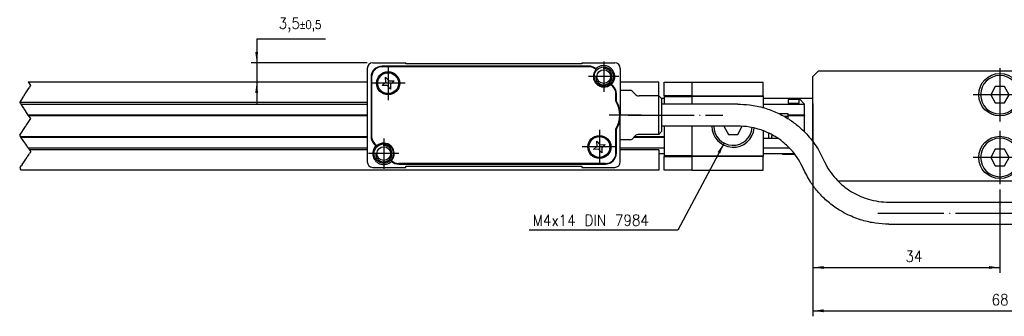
# Model space of a CAD drawing. Header units: millimetres. Extents: x -85 to 1403, y -72 to 348.
# Tile 5 of 9: x 213 to 392, y 137 to 191. Entities that reach past the tile are written whole.
import ezdxf

# ---------------------------------------------------------------- set-up
doc = ezdxf.new("R2010")
doc.units = ezdxf.units.MM
doc.linetypes.add('DOT_CENTER', pattern=[14, 12, -1, 0, -1])
doc.layers.add('1', color=7, linetype='Continuous')
doc.styles.add('CONVERTER_11', font='txt.shx', dxfattribs={"width": 0.9})
doc.dimstyles.new('ME10_DIM_39', dxfattribs={"dimtxt": 2, "dimasz": 2, "dimexe": 1, "dimexo": 1, "dimgap": 1, "dimtad": 1, "dimdsep": 46, "dimtxsty": 'CONVERTER_11', "dimsah": 1, "dimcen": 0.09, "dimclrd": 2, "dimclre": 2, "dimclrt": 2, "dimadec": 0, "dimazin": 0, "dimtfac": 1, "dimtdec": 4, "dimtix": 1, "dimtmove": 0, "dimatfit": 3, "dimfxl": 1, "dimtolj": 1, "dimtzin": 0, "dimarcsym": 0})
doc.dimstyles.new('ME10_DIM_40', dxfattribs={"dimtxt": 2, "dimasz": 2, "dimexe": 1, "dimexo": 1, "dimgap": 1, "dimtad": 1, "dimdsep": 46, "dimtxsty": 'CONVERTER_11', "dimsah": 1, "dimcen": 0.09, "dimclrd": 2, "dimclre": 2, "dimclrt": 2, "dimadec": 0, "dimazin": 0, "dimtfac": 1, "dimtdec": 4, "dimtix": 1, "dimtmove": 0, "dimatfit": 3, "dimfxl": 1, "dimtolj": 1, "dimtzin": 0, "dimarcsym": 0})
doc.dimstyles.new('ME10_DIM_41', dxfattribs={"dimtxt": 2, "dimasz": 2, "dimexe": 1, "dimexo": 1, "dimgap": 1, "dimtad": 1, "dimtih": 1, "dimtoh": 1, "dimdsep": 46, "dimtxsty": 'CONVERTER_11', "dimsah": 1, "dimcen": 0.09, "dimclrd": 2, "dimclre": 2, "dimclrt": 2, "dimadec": 0, "dimazin": 0, "dimtol": 1, "dimtp": 0.5, "dimtm": 0.5, "dimtfac": 0.75, "dimtdec": 0, "dimtix": 1, "dimtmove": 1, "dimatfit": 3, "dimfxl": 1, "dimtolj": 1, "dimtzin": 0, "dimarcsym": 0})
doc.dimstyles.get("Standard").update_dxf_attribs({"dimtxt": 0.18, "dimasz": 0.18, "dimexe": 0.18, "dimexo": 0.0625, "dimgap": 0.09, "dimtad": 0, "dimtih": 1, "dimtoh": 1, "dimdec": 4, "dimzin": 0, "dimdsep": 46, "dimtxsty": 'Standard', "dimcen": 0.09, "dimadec": 0, "dimazin": 0, "dimtfac": 1, "dimtdec": 4, "dimtofl": 0, "dimtmove": 0, "dimatfit": 3, "dimfxl": 1, "dimtolj": 1, "dimtzin": 0, "dimarcsym": 0})

# ---------------------------------------------------------------- blocks, each defined once
blk = doc.blocks.new('FLEJE_REGLA_EXPOSED_ABS_GUIADA_1__73', base_point=(29, 166.9))
at = {"color": 2, "linetype": 'DOT_CENTER'}
for p, q in [((212.91, 176.38), (212.82, 176.25)), ((212.82, 176.25), (212.85, 176.2)), ((212.85, 176.2), (212.99, 176)), ((213.16, 176.75), (212.91, 176.38)), ((212.99, 176), (213.05, 175.9)), ((213.15, 175.75), (213.05, 175.9)), ((213.32, 175.5), (213.15, 175.75)), ((213.26, 176.9), (213.16, 176.75)), ((213.52, 175.2), (213.32, 175.5)), ((213.69, 174.95), (213.52, 175.2)), ((213.85, 174.7), (213.69, 174.95)), ((214.39, 173.9), (213.85, 174.7)), ((214.39, 173.9), (214.42, 173.85)), ((214.82, 173.25), (214.42, 173.85)), ((213.86, 171.8), (213.93, 171.9)), ((213.93, 171.9), (213.99, 172)), ((213.99, 172), (214.82, 173.25)), ((212.82, 170.25), (213.86, 171.8)), ((213.02, 169.95), (212.82, 170.25)), ((213.02, 169.95), (213.05, 169.9)), ((213.59, 169.1), (213.05, 169.9)), ((213.75, 168.85), (213.59, 169.1)), ((213.92, 168.6), (213.75, 168.85)), ((214.12, 168.3), (213.92, 168.6)), ((214.29, 168.05), (214.12, 168.3)), ((214.39, 167.9), (214.29, 168.05)), ((214.39, 167.9), (214.45, 167.8)), ((214.45, 167.8), (214.59, 167.6)), ((214.59, 167.6), (214.71, 167.42)), ((214.69, 167.05), (214.59, 166.9)), ((214.82, 167.25), (214.69, 167.05)), ((214.71, 167.42), (214.82, 167.25))]:
    blk.add_line(p, q, dxfattribs=at)
at = {"color": 7, "linetype": 'Continuous'}
for p, q in [((213.05, 175.9), (276, 175.9)), ((330, 176.9), (329.5, 176.9)), ((330, 175.9), (329.5, 175.9)), ((343.34, 175.9), (330, 175.9)), ((354.5, 176.9), (348, 176.9)), ((348, 175.9), (355.5, 175.9)), ((352.51, 176.75), (352.51, 176.05)), ((354.51, 176.75), (352.51, 176.75)), ((352.51, 176.05), (354.51, 176.05)), ((355.5, 175.9), (354.5, 176.9)), ((354.51, 176.05), (354.51, 176.75)), ((355.5, 173.9), (355.5, 175.9)), ((276, 173.9), (214.39, 173.9)), ((214.42, 173.85), (276, 173.85)), ((352.5, 174.1), (350.99, 174.1)), ((352.5, 173.9), (352.5, 174.1)), ((352.5, 173.9), (352.5, 173.85)), ((355.5, 173.9), (352.5, 173.9)), ((352.5, 173.65), (352.5, 173.85)), ((352.5, 173.85), (355.5, 173.85)), ((352.5, 173.25), (352.5, 173.65)), ((355.5, 173.9), (355.5, 173.85)), ((355.5, 170.83), (355.5, 173.85)), ((276, 169.95), (213.02, 169.95)), ((213.05, 169.9), (276, 169.9)), ((324.5, 169.9), (330, 169.9)), ((330, 169.95), (324.55, 169.95)), ((348, 169.7), (350.62, 169.7)), ((276, 167.9), (214.39, 167.9)), ((330, 167.9), (322, 167.9)), ((329, 166.9), (330, 166.9)), ((352.77, 167.9), (348, 167.9)), ((348, 166.9), (353.63, 166.9))]:
    blk.add_line(p, q, dxfattribs=at)
blk = doc.blocks.new('DIN912_M4X45_TORNILLO__74', base_point=(425, 168.8))
at = {"color": 7, "linetype": 'Continuous'}
for p, q in [((425, 175), (425, 174.99)), ((425, 174.99), (425, 172.84)), ((425, 172.84), (425, 171.14)), ((425, 171.14), (425, 168.8))]:
    blk.add_line(p, q, dxfattribs=at)
blk = doc.blocks.new('DIN7984_M4X14_TORNILLO_1__75', base_point=(387.5, 174.1))
at = {"color": 7, "linetype": 'Continuous'}
for p, q in [((390.15, 179.1), (389.34, 177.6)), ((391.85, 179.1), (390.15, 179.1)), ((392.66, 177.6), (391.85, 179.1)), ((389.34, 177.6), (390.15, 176.1)), ((391.85, 176.1), (392.66, 177.6)), ((390.15, 176.1), (391.85, 176.1))]:
    blk.add_line(p, q, dxfattribs=at)
for start, end in [(0, 180), (180, 0)]:
    blk.add_arc((391, 177.6), 3.5, start, end, dxfattribs=at)
blk = doc.blocks.new('CARCASA_TENSOR__76', base_point=(357, 161.9))
at = {"color": 7, "linetype": 'Continuous'}
for p, q in [((358, 181.9), (357, 180.9)), ((357, 177), (357, 180.9)), ((424, 181.9), (358, 181.9)), ((425, 180.9), (424, 181.9)), ((425, 180.9), (425, 175)), ((357, 169.08), (357, 177)), ((425, 175), (425, 174.99)), ((425, 174.99), (425, 172.84)), ((425, 172.84), (425, 171.14)), ((425, 171.14), (425, 168.8)), ((425, 168.8), (425, 162.9)), ((424, 161.9), (425, 162.9)), ((424, 161.9), (361.58, 161.9))]:
    blk.add_line(p, q, dxfattribs=at)
for centre in [(391, 177.6), (391, 166.2)]:
    blk.add_circle(centre, 3.85, dxfattribs=at)
at = {"layer": '1', "color": 2, "linetype": 'DOT_CENTER'}
for p, q in [((391, 182.45), (391, 172.75)), ((395.85, 177.6), (386.15, 177.6)), ((391, 171.05), (391, 161.35)), ((395.85, 166.2), (386.15, 166.2))]:
    blk.add_line(p, q, dxfattribs=at)
blk = doc.blocks.new('TIRANTE_TENSOR__77', base_point=(349, 166.8))
at = {"color": 7, "linetype": 'Continuous'}
for p, q in [((351.5, 177), (351.4, 176.9)), ((351.5, 177), (357, 177)), ((357, 169.08), (357, 177)), ((352.5, 173.65), (351.83, 173.65)), ((352.5, 173.25), (352.5, 173.65)), ((349, 169.7), (349, 170.62)), ((349.89, 170.15), (349.5, 170.15)), ((349.5, 170.15), (349.5, 169.7)), ((351.4, 166.9), (351.5, 166.8)), ((351.5, 166.8), (353.71, 166.8))]:
    blk.add_line(p, q, dxfattribs=at)
blk = doc.blocks.new('DIN7984_M4X14_TORNILLO_1_1__78', base_point=(387.5, 162.7))
at = {"color": 7, "linetype": 'Continuous'}
for p, q in [((390.15, 167.7), (389.34, 166.2)), ((391.85, 167.7), (390.15, 167.7)), ((392.66, 166.2), (391.85, 167.7)), ((389.34, 166.2), (390.15, 164.7)), ((390.15, 164.7), (391.85, 164.7)), ((391.85, 164.7), (392.66, 166.2))]:
    blk.add_line(p, q, dxfattribs=at)
for start, end in [(0, 180), (180, 0)]:
    blk.add_arc((391, 166.2), 3.5, start, end, dxfattribs=at)
blk = doc.blocks.new('SUBCONJUNTO_TENSOR_REGLA_EXPOSED_TENSADA__79', base_point=(349, 161.9))
for name, p in [('CARCASA_TENSOR__76', (357, 161.9)), ('DIN7984_M4X14_TORNILLO_1__75', (387.5, 174.1)), ('TIRANTE_TENSOR__77', (349, 166.8)), ('DIN912_M4X45_TORNILLO__74', (425, 168.8)), ('DIN7984_M4X14_TORNILLO_1_1__78', (387.5, 162.7))]:
    blk.add_blockref(name, p)
blk = doc.blocks.new('BRIDA_SUPERIOR__80', base_point=(330, 166.5))
at = {"color": 7, "linetype": 'Continuous'}
for p, q in [((330, 177.3), (335, 177.3)), ((330, 177.3), (330, 175.9)), ((348, 177.3), (335, 177.3)), ((335, 177.3), (335, 175.9)), ((348, 177.3), (348, 175.25)), ((330, 171.9), (330, 166.5)), ((335, 171.9), (335, 166.5)), ((348, 171.05), (348, 166.5)), ((335, 166.5), (330, 166.5)), ((335, 166.5), (348, 166.5))]:
    blk.add_line(p, q, dxfattribs=at)
blk.add_arc((342.5, 171.9), 3.85, 180, 354.8524, dxfattribs=at)
blk = doc.blocks.new('DIN7984_M4X14_TORNILLO__81', base_point=(339, 168.4))
at = {"color": 7, "linetype": 'Continuous'}
for p, q in [((340.84, 171.9), (341.65, 170.4)), ((343.35, 170.4), (344.15, 171.88)), ((341.65, 170.4), (343.35, 170.4))]:
    blk.add_line(p, q, dxfattribs=at)
blk.add_arc((342.5, 171.9), 3.5, 180, 355.5813, dxfattribs=at)
blk = doc.blocks.new('BRIDA_INFERIOR__82', base_point=(330, 163.9))
at = {"color": 7, "linetype": 'Continuous'}
for p, q in [((330, 179.9), (335, 179.9)), ((330, 177.4), (330, 179.9)), ((335, 179.9), (335, 177.4)), ((335, 179.9), (348, 179.9)), ((348, 177.4), (348, 179.9)), ((330, 177.4), (330, 177.3)), ((335, 177.4), (330, 177.4)), ((330, 177.3), (330, 175.9)), ((335, 177.4), (348, 177.4)), ((348, 177.4), (348, 177.3)), ((348, 177.3), (348, 175.25)), ((330.65, 171.9), (330, 171.9)), ((330, 171.9), (330, 166.5)), ((338.65, 171.9), (338.35, 171.9)), ((339, 171.9), (338.65, 171.9)), ((340.25, 171.9), (339, 171.9)), ((348, 171.05), (348, 166.5)), ((330, 166.5), (330, 166.4)), ((348, 166.5), (348, 166.4)), ((330, 163.9), (330, 166.4)), ((330, 166.4), (335, 166.4)), ((348, 166.4), (335, 166.4)), ((335, 166.4), (335, 163.9)), ((348, 163.9), (348, 166.4)), ((335, 163.9), (330, 163.9)), ((335, 163.9), (348, 163.9))]:
    blk.add_line(p, q, dxfattribs=at)
blk = doc.blocks.new('SUBC_BRIDA_EXPOSED__83', base_point=(330, 163.9))
for name, p in [('BRIDA_INFERIOR__82', (330, 163.9)), ('BRIDA_SUPERIOR__80', (330, 166.5)), ('DIN7984_M4X14_TORNILLO__81', (339, 168.4))]:
    blk.add_blockref(name, p)
blk = doc.blocks.new('PERFIL_ALTO_EXPOSED__85', base_point=(30, 163.9))
at = {"color": 7, "linetype": 'Continuous'}
for p, q in [((276, 179.9), (214.39, 179.9)), ((329, 179.9), (322, 179.9)), ((329, 177.4), (329, 179.9)), ((329, 177.35), (329, 177.4)), ((329, 177), (329, 177.35)), ((276, 176.2), (212.85, 176.2)), ((329, 176.75), (329, 177)), ((329, 176.4), (329, 176.75)), ((329, 176.38), (329, 176.4)), ((329, 176.2), (329, 176.38)), ((329, 176), (329, 176.2)), ((329, 174.7), (329, 176)), ((329, 173.9), (329, 174.7)), ((329, 172), (329, 173.9)), ((329, 171.9), (329, 172)), ((329, 171.8), (329, 171.9)), ((329, 171.4), (329, 171.8)), ((329, 170.4), (329, 171.4)), ((276, 167.6), (214.59, 167.6)), ((329, 167.6), (322, 167.6)), ((329, 167.6), (329, 166.9)), ((329, 166.9), (329, 163.9)), ((329, 163.9), (213.05, 163.9))]:
    blk.add_line(p, q, dxfattribs=at)
at = {"color": 2, "linetype": 'DOT_CENTER'}
for p, q in [((214.39, 179.9), (214.49, 179.75)), ((214.49, 179.75), (214.72, 179.4)), ((214.69, 179.05), (214.6, 178.91)), ((214.69, 179.05), (214.82, 179.25)), ((214.82, 179.25), (214.72, 179.4)), ((213.33, 177), (213.56, 177.35)), ((213.65, 177.49), (213.56, 177.35)), ((213.65, 177.49), (213.95, 177.93)), ((213.95, 177.93), (214.31, 178.47)), ((214.31, 178.47), (214.6, 178.91)), ((212.91, 176.38), (212.82, 176.25)), ((212.82, 176.25), (212.85, 176.2)), ((212.85, 176.2), (212.99, 176)), ((213.16, 176.75), (212.91, 176.38)), ((212.99, 176), (213.05, 175.9)), ((213.15, 175.75), (213.05, 175.9)), ((213.32, 175.5), (213.15, 175.75)), ((213.26, 176.9), (213.16, 176.75)), ((213.26, 176.9), (213.33, 177)), ((213.52, 175.2), (213.32, 175.5)), ((213.69, 174.95), (213.52, 175.2)), ((213.85, 174.7), (213.69, 174.95)), ((214.39, 173.9), (213.85, 174.7)), ((214.39, 173.9), (214.42, 173.85)), ((214.82, 173.25), (214.42, 173.85)), ((213.86, 171.8), (213.93, 171.9)), ((213.93, 171.9), (213.99, 172)), ((213.99, 172), (214.82, 173.25)), ((212.82, 170.25), (213.86, 171.8)), ((213.02, 169.95), (212.82, 170.25)), ((213.02, 169.95), (213.05, 169.9)), ((213.59, 169.1), (213.05, 169.9)), ((213.75, 168.85), (213.59, 169.1)), ((213.92, 168.6), (213.75, 168.85)), ((214.12, 168.3), (213.92, 168.6)), ((214.29, 168.05), (214.12, 168.3)), ((214.39, 167.9), (214.29, 168.05)), ((214.29, 166.45), (214.53, 166.8)), ((214.39, 167.9), (214.45, 167.8)), ((214.45, 167.8), (214.59, 167.6)), ((214.53, 166.8), (214.59, 166.9)), ((214.59, 167.6), (214.71, 167.42)), ((214.69, 167.05), (214.59, 166.9)), ((214.82, 167.25), (214.69, 167.05)), ((214.71, 167.42), (214.82, 167.25)), ((212.93, 164.4), (213.16, 164.75)), ((213.25, 164.89), (213.16, 164.75)), ((213.25, 164.89), (213.55, 165.33)), ((213.55, 165.33), (213.91, 165.87)), ((213.91, 165.87), (214.2, 166.31)), ((214.29, 166.45), (214.2, 166.31)), ((212.93, 164.4), (212.82, 164.25)), ((212.82, 164.25), (212.95, 164.05)), ((213.05, 163.9), (212.95, 164.05))]:
    blk.add_line(p, q, dxfattribs=at)
blk = doc.blocks.new('CABEZA_REGLA_EXPOSED_1__86', base_point=(276, 154.07))
at = {"color": 7, "linetype": 'Continuous'}
for p, q in [((277, 183.4), (283, 183.4)), ((316.27, 182.8), (278.7, 182.8)), ((316.27, 182.7), (278.7, 182.7)), ((283, 183.2), (283, 183.4)), ((315, 183.2), (283, 183.2)), ((315, 183.4), (321, 183.4)), ((315, 183.4), (315, 183.2)), ((276, 182.4), (276, 165.4)), ((276.7, 180.8), (276.7, 170.03)), ((276.8, 180.8), (276.8, 170.03)), ((279.35, 180.78), (279.97, 180.12)), ((279.38, 179.87), (279.35, 180.78)), ((322, 182.4), (322, 178.4)), ((278.72, 179.25), (279.38, 179.87)), ((279.63, 179.28), (278.72, 179.25)), ((280.25, 178.62), (279.63, 179.28)), ((279.97, 180.12), (280.88, 180.15)), ((280.88, 180.15), (280.22, 179.53)), ((280.22, 179.53), (280.25, 178.62)), ((320.64, 179.12), (320.27, 179.49)), ((320.41, 179.49), (320.71, 179.19)), ((321.2, 176.42), (321.2, 177.77)), ((321.3, 176.45), (321.3, 177.77)), ((322, 178.4), (322, 173.9)), ((323.79, 178.4), (322, 178.4)), ((324.71, 177.69), (324.15, 178.25)), ((329, 177.4), (325.41, 177.4)), ((329, 177.35), (329, 177.4)), ((329.5, 176.9), (329, 177.4)), ((329, 177), (329, 177.35)), ((329, 176.75), (329, 177)), ((329, 176.4), (329, 176.75)), ((329, 176.38), (329, 176.4)), ((329, 176.2), (329, 176.38)), ((329, 176), (329, 176.2)), ((329, 174.7), (329, 176)), ((329.5, 176.9), (329.5, 173.9)), ((330, 175.9), (329.5, 175.9)), ((343.34, 175.9), (330, 175.9)), ((322, 169.4), (322, 173.9)), ((329, 173.9), (329, 174.7)), ((329, 172), (329, 173.9)), ((329.5, 173.9), (329.5, 170.9)), ((329, 171.9), (329, 172)), ((329, 171.8), (329, 171.9)), ((330, 171.9), (329.5, 171.9)), ((330.65, 171.9), (330, 171.9)), ((338.35, 171.9), (330.65, 171.9)), ((338.65, 171.9), (338.35, 171.9)), ((339, 171.9), (338.65, 171.9)), ((340.25, 171.9), (339, 171.9)), ((340.84, 171.9), (340.25, 171.9)), ((343.34, 171.9), (340.84, 171.9)), ((321.2, 167), (321.2, 171.38)), ((321.3, 167), (321.3, 171.35)), ((324.71, 170.11), (324.15, 169.55)), ((329, 170.4), (325.41, 170.4)), ((329, 171.4), (329, 171.8)), ((329, 170.4), (329, 171.4)), ((329.5, 170.9), (329, 170.4)), ((277.59, 168.31), (277.29, 168.61)), ((277.73, 168.31), (277.36, 168.68)), ((317.12, 167.65), (317.78, 168.27)), ((317.78, 168.27), (317.75, 169.18)), ((317.75, 169.18), (318.37, 168.52)), ((318.37, 168.52), (319.28, 168.55)), ((319.28, 168.55), (318.62, 167.93)), ((323.79, 169.4), (322, 169.4)), ((322, 165.4), (322, 169.4)), ((318.03, 167.68), (317.12, 167.65)), ((318.65, 167.02), (318.03, 167.68)), ((318.62, 167.93), (318.65, 167.02)), ((319.3, 165.1), (281.73, 165.1)), ((281.73, 165), (319.3, 165)), ((277, 164.4), (283, 164.4)), ((283, 164.6), (315, 164.6)), ((283, 164.4), (283, 164.6)), ((315, 164.6), (315, 164.4)), ((315, 164.4), (321, 164.4)), ((370.84, 158.07), (397.09, 158.07)), ((397.09, 154.07), (397.09, 158.07)), ((370.84, 154.07), (397.09, 154.07))]:
    blk.add_line(p, q, dxfattribs=at)
for centre, radius in [((319, 180.9), 1.75), ((279.8, 179.7), 2.1), ((279.8, 179.7), 1.9), ((319, 180.9), 1.25), ((318.2, 168.1), 2.1), ((279, 166.9), 1.75), ((318.2, 168.1), 1.9), ((279, 166.9), 1.25)]:
    blk.add_circle(centre, radius, dxfattribs=at)
for centre, radius, start, end in [((277, 182.4), 1, 90, 180), ((278.7, 180.8), 2, 90, 180), ((278.7, 180.8), 1.9, 90, 180), ((316.27, 180.8), 2, 49.0546, 90), ((316.27, 180.8), 1.9, 46.1691, 90), ((319, 180.9), 2, 315, 135.1434), ((321, 182.4), 1, 0, 90), ((319, 180.9), 1.9, 138.0289, 311.983), ((319.3, 177.77), 1.9, 0, 45), ((319.3, 177.77), 2, 0, 45), ((323.79, 177.9), 0.5, 45, 90), ((325.41, 178.4), 1, 225, 270), ((317, 173.9), 4.9, 328.9973, 31.0027), ((317, 173.9), 5, 0, 30.6834), ((317, 173.9), 5, 329.3166, 0), ((325.41, 169.4), 1, 90, 135), ((278.7, 170.03), 2, 180, 225), ((278.7, 170.03), 1.9, 180, 225), ((279, 166.9), 2, 135, 315.1434), ((279, 166.9), 1.9, 318.0289, 131.983), ((323.79, 169.9), 0.5, 270, 315), ((319.3, 167), 2, 270, 0), ((319.3, 167), 1.9, 270, 0), ((277, 165.4), 1, 180, 270), ((281.73, 167), 1.9, 226.1691, 270), ((281.73, 167), 2, 229.0546, 270), ((321, 165.4), 1, 270, 0)]:
    blk.add_arc(centre, radius, start, end, dxfattribs=at)
for points, knots in [([(343.34, 175.9), (344.06, 175.87), (345.7, 175.81), (348.13, 175.28), (350.55, 174.38), (352.61, 173.23), (354.59, 171.77), (356.39, 169.96), (357.9, 167.89), (358.61, 166.43), (358.92, 165.79)], [0, 0, 0, 0, 2.15213, 4.940557, 7.404167, 9.865227, 12.001447, 14.762895, 17.510173, 19.631958, 19.631958, 19.631958, 19.631958]), ([(355.26, 164.18), (354.99, 164.74), (354.44, 165.85), (353.28, 167.41), (351.95, 168.74), (350.51, 169.81), (348.94, 170.7), (347.24, 171.35), (345.32, 171.81), (344.05, 171.87), (343.34, 171.9)], [0, 0, 0, 0, 1.854065, 3.711082, 5.820544, 7.452888, 9.093822, 11.223598, 12.87218, 15.011673, 15.011673, 15.011673, 15.011673]), ([(358.92, 165.79), (359.2, 165.24), (359.74, 164.12), (360.81, 162.69), (362.11, 161.34), (363.53, 160.24), (365.25, 159.27), (367.01, 158.59), (368.95, 158.15), (370.21, 158.1), (370.84, 158.07)], [0, 0, 0, 0, 1.854065, 3.711082, 5.340213, 7.452892, 9.093827, 11.223602, 13.117239, 15.011842, 15.011842, 15.011842, 15.011842]), ([(370.84, 154.07), (370.02, 154.1), (368.37, 154.17), (365.85, 154.75), (363.54, 155.64), (361.39, 156.85), (359.52, 158.27), (357.87, 159.95), (356.39, 161.9), (355.67, 163.36), (355.26, 164.18)], [0, 0, 0, 0, 2.470864, 4.940772, 7.721207, 9.86523, 12.315819, 14.763112, 16.887771, 19.632171, 19.632171, 19.632171, 19.632171])]:
    blk.add_open_spline(points, degree=3, knots=knots, dxfattribs=at)
at = {"layer": '1', "color": 2, "linetype": 'DOT_CENTER'}
for p, q in [((279.8, 182.8), (279.8, 176.6)), ((319, 183.65), (319, 178.15)), ((321.75, 180.9), (316.25, 180.9)), ((282.9, 179.7), (276.7, 179.7)), ((325.79, 173.9), (320, 173.9)), ((323.41, 173.9), (340.65, 173.9)), ((318.2, 171.2), (318.2, 165)), ((279, 169.65), (279, 164.15)), ((281.75, 166.9), (276.25, 166.9)), ((321.3, 168.1), (315.1, 168.1)), ((368.84, 156.07), (399.09, 156.07))]:
    blk.add_line(p, q, dxfattribs=at)
at = {"layer": '1', "color": 30, "linetype": 'Continuous'}
for centre in [(319, 180.9), (279, 166.9)]:
    blk.add_arc(centre, 1.5, 175, 95, dxfattribs=at)
blk = doc.blocks.new('EXT_EXTA-540__87', base_point=(11, 154.07))
for name, p in [('CABEZA_REGLA_EXPOSED_1__86', (276, 154.07)), ('SUBCONJUNTO_TENSOR_REGLA_EXPOSED_TENSADA__79', (349, 161.9)), ('PERFIL_ALTO_EXPOSED__85', (30, 163.9)), ('SUBC_BRIDA_EXPOSED__83', (330, 163.9)), ('FLEJE_REGLA_EXPOSED_ABS_GUIADA_1__73', (29, 166.9))]:
    blk.add_blockref(name, p)
blk = doc.blocks.new('*D144')
at = {"layer": '1', "color": 2, "linetype": 'Continuous'}
for p, q in [((357, 176), (357, 137.32)), ((425, 161.9), (425, 137.32)), ((357, 138.32), (425, 138.32))]:
    blk.add_line(p, q, dxfattribs=at)
at = {"layer": '1', "color": 2}
for points in [[(359, 138.58), (359, 138.05), (357, 138.32)], [(423, 138.05), (423, 138.58), (425, 138.32)]]:
    blk.add_solid(points, dxfattribs=at)
at = {"layer": '1', "color": 2, "insert": (389.5, 139.32), "char_height": 2, "attachment_point": 7, "rotation": 0.0001, "line_spacing_factor": 0.60024, "style": 'CONVERTER_11'}
blk.add_mtext('68', dxfattribs=at)
blk = doc.blocks.new('*D145')
at = {"layer": '1', "color": 2, "linetype": 'Continuous'}
for p, q in [((357, 176), (357, 145.19)), ((391, 160.35), (391, 145.19)), ((357, 146.19), (391, 146.19))]:
    blk.add_line(p, q, dxfattribs=at)
at = {"layer": '1', "color": 2}
for points in [[(359, 146.45), (359, 145.93), (357, 146.19)], [(389, 145.93), (389, 146.45), (391, 146.19)]]:
    blk.add_solid(points, dxfattribs=at)
at = {"layer": '1', "color": 2, "insert": (373.83, 147.19), "char_height": 2, "attachment_point": 7, "rotation": 0.0001, "line_spacing_factor": 0.60024, "style": 'CONVERTER_11'}
blk.add_mtext('34', dxfattribs=at)
blk = doc.blocks.new('*D146')
at = {"layer": '1', "color": 2, "linetype": 'Continuous'}
for p, q in [((255.91, 187.77), (268.43, 187.77)), ((255.91, 187.77), (255.91, 175.9)), ((276, 183.4), (254.91, 183.4)), ((275, 179.9), (254.91, 179.9))]:
    blk.add_line(p, q, dxfattribs=at)
at = {"layer": '1', "color": 2}
for points in [[(255.64, 185.4), (256.17, 185.4), (255.91, 183.4)], [(256.17, 177.9), (255.64, 177.9), (255.91, 179.9)]]:
    blk.add_solid(points, dxfattribs=at)
at = {"layer": '1', "color": 2, "insert": (259.91, 188.97), "char_height": 2, "attachment_point": 7, "rotation": 0.0001, "line_spacing_factor": 0.60024, "style": 'CONVERTER_11'}
blk.add_mtext('\\C2;3,5\\C2;\\H1.5;{\\Fgdt;`}0,5', dxfattribs=at)
blk = doc.blocks.new('Superior1', base_point=(168, 168.746))
at = {"layer": '1', "color": 2}
blk.add_solid([(340.15, 166.92), (339.685, 167.168), (340.857, 168.81)], dxfattribs=at)
blk.add_blockref('EXT_EXTA-540__87', (11, 154.07))
at = {"layer": '1', "color": 2, "style": 'CONVERTER_11', "width": 0.9}
blk.add_text('M4x14 DIN 7984', height=2, dxfattribs=at).set_placement((306.09, 153.781))
at = {"layer": '1'}
dim = blk.add_linear_dim(base=(255.906, 183.4), p1=(276, 179.9), p2=(277, 183.4), angle=90, dimstyle='ME10_DIM_41', dxfattribs=at)
dim.commit()
dim.dimension.update_dxf_attribs({"geometry": '*D146', "text_midpoint": (264.169, 189.866), "dimtype": 160, "text_rotation": 0.00014})
for base, p1, dimstyle, picture, middle in [((357, 138.317), (425, 162.9), 'ME10_DIM_39', '*D144', (391, 140.317)), ((357, 146.192), (391, 161.35), 'ME10_DIM_40', '*D145', (375.327, 148.192))]:
    dim = blk.add_linear_dim(base=base, p1=p1, p2=(357, 177), dimstyle=dimstyle, dxfattribs=at)
    dim.commit()
    dim.dimension.update_dxf_attribs({"geometry": picture, "text_midpoint": middle, "text_rotation": 0.00014})
at = {"layer": '1', "color": 2, "linetype": 'Continuous', "has_arrowhead": 0}
blk.add_leader([(340.857, 168.81), (332.435, 152.974), (305.435, 152.974)], dimstyle='Standard', dxfattribs=at)

msp = doc.modelspace()

# ---------------------------------------------------------------- block references
msp.add_blockref('Superior1', (168, 168.75))

doc.saveas('drawing.dxf')
